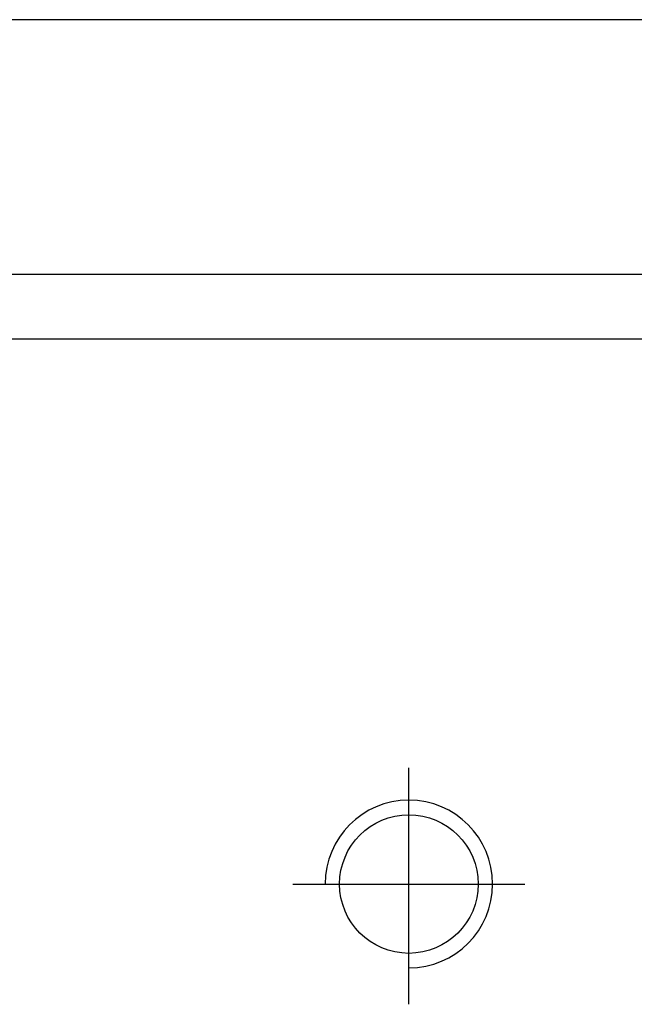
# Model space of a CAD drawing. Header units: millimetres. Extents: x -227 to 3135, y -1502 to 860.
# Tile 201 of 256: x -14 to -4, y -457 to -441. Entities that reach past the tile are written whole.
import ezdxf

# ---------------------------------------------------------------- set-up
doc = ezdxf.new("R2010")
doc.units = ezdxf.units.MM
doc.layers.add('2', color=7, linetype='CONTINUOUS', true_color=0xffffff)

msp = doc.modelspace()

# ---------------------------------------------------------------- linework, layer by layer
at = {"layer": '2', "linetype": 'Continuous'}
for p, q in [((0.651, -441.394), (-46.359, -441.394)), ((41.389, -445.346), (-57.859, -445.346)), ((142.141, -446.346), (-57.859, -446.346))]:
    msp.add_line(p, q, dxfattribs=at)
at = {"layer": '2', "ltscale": 0.5}
for p, q in [((-7.859, -456.661), (-7.859, -452.996)), ((-9.659, -454.796), (-6.059, -454.796))]:
    msp.add_line(p, q, dxfattribs=at)
at = {"layer": '2', "linetype": 'Continuous'}
msp.add_circle((-7.859, -454.796), 1.075, dxfattribs=at)
at = {"layer": '2'}
msp.add_arc((-7.859, -454.796), 1.3, 270, 180, dxfattribs=at)

doc.saveas('drawing.dxf')
